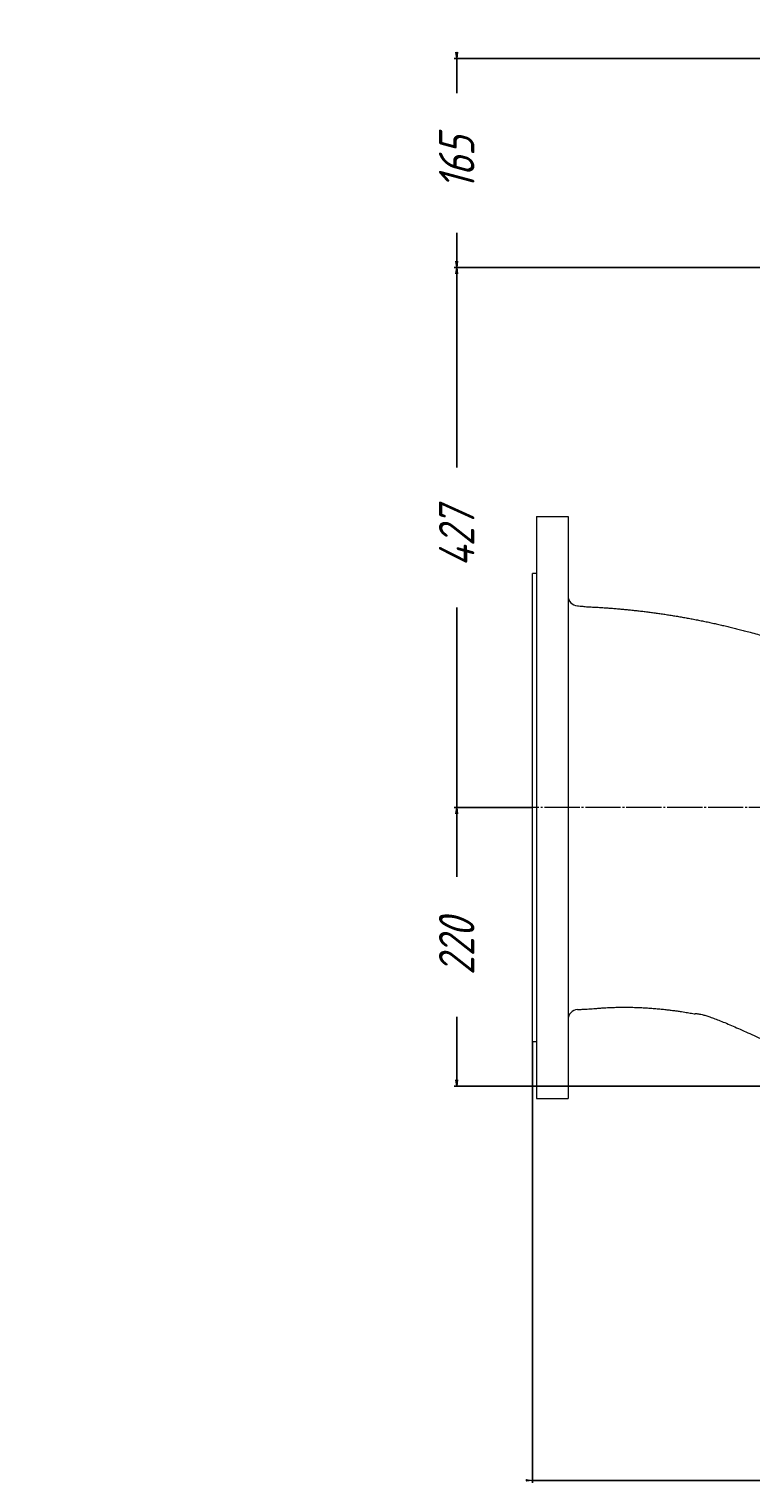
# Model space of a CAD drawing. Header units: millimetres. Extents: x 0 to 2309, y -1629 to 300.
# Tile 2 of 5: x 0 to 571, y -849 to 300. Entities that reach past the tile are written whole.
import ezdxf

# ---------------------------------------------------------------- set-up
doc = ezdxf.new("R2010")
doc.units = ezdxf.units.MM
doc.linetypes.add('K5LT_AXLED', pattern=[32.313825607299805, 27.8138256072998, -1.5, 1.5, -1.5])
doc.linetypes.add('K5LT_THIN', pattern=[0])
doc.layers.add('Системный слой', color=7, linetype='Continuous')
doc.styles.add('KDIMTEXTSTYLE', font='GOST_AU.SHX', dxfattribs={"width": 0.96, "oblique": 15, "height": 5})
doc.dimstyles.new('KDIMSTYLE (1.00)', dxfattribs={"dimtxt": 5, "dimasz": 1, "dimexe": 2, "dimexo": 0, "dimgap": 1, "dimtad": 1, "dimtxsty": 'KDIMTEXTSTYLE', "dimsah": 1, "dimcen": 0, "dimdle": 1, "dimadec": 0, "dimazin": 0, "dimtfac": 0.667, "dimtmove": 0, "dimatfit": 3, "dimfxl": 1, "dimtvp": 1, "dimtolj": 1, "dimtzin": 0, "dimarcsym": 0})

# ---------------------------------------------------------------- blocks, each defined once
blk = doc.blocks.new('U1')
at = {"layer": 'Системный слой', "color": 30, "linetype": 'K5LT_AXLED', "lineweight": 9, "true_color": 0xff8000}
for q in [(823, 299.9999999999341), (361.0000000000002, -315.3117105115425), (1265, -315.3117105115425), (823, -564.0000000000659)]:
    blk.add_line((823, -315.3117105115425), q, dxfattribs=at)
blk = doc.blocks.new('KDIMARROW_01')
at = {"layer": 'Системный слой'}
blk.add_hatch(color=0, dxfattribs=at).paths.add_polyline_path([(0, 0), (-5, 0.658262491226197), (-4.5, 5.51091059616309e-16), (-5, -0.6582624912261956)])
at = {"layer": 'Системный слой', "color": 0, "linetype": 'K5LT_THIN', "lineweight": 9}
for p, q in [((-4.5, 5.51091059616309e-16), (-5, 0.658262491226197)), ((-5, 0.658262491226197), (0, 0)), ((0, 0), (-5, -0.6582624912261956)), ((-5, -0.6582624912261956), (-4.5, 5.51091059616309e-16)), ((0, 0), (-1, 0))]:
    blk.add_line(p, q, dxfattribs=at)

msp = doc.modelspace()

# ---------------------------------------------------------------- linework, layer by layer
at = {"layer": 'Системный слой', "color": 7, "linetype": 'K5LT_THIN', "lineweight": 9}
for p, q in [((401, -85.31171051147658), (426, -85.31171051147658)), ((401, -85.31171051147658), (401, -545.3117105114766)), ((426, -85.31171051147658), (426, -545.3117105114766)), ((401, -130.3117105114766), (398, -130.3117105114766)), ((398, -500.3117105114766), (398, -130.3117105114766)), ((401, -500.3117105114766), (398, -500.3117105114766)), ((401, -545.3117105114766), (426, -545.3117105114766))]:
    msp.add_line(p, q, dxfattribs=at)
for centre, radius, start, end in [((433.9998311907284, -147.8767785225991), 7.999831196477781, 180.0021722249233, 265.8304341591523), ((433.9999999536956, -482.8782451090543), 8, 93.28440210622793, 180.0000001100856)]:
    msp.add_arc(centre, radius, start, end, dxfattribs=at)
for points, knots in [([(433.4181759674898, -155.8554360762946), (434.0162589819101, -155.8887878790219), (435.4373452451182, -155.9954548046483), (437.949871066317, -156.225827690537), (439.4869529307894, -156.4973662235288), (444.549951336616, -156.7206854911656), (447.8773703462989, -156.8785442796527), (451.8045703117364, -157.1153187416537), (455.5105480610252, -157.3584851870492), (459.3027595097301, -157.632835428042), (463.0906671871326, -157.9315311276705), (466.8943496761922, -158.256376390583), (470.7082327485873, -158.6070180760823), (474.5343072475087, -158.9842993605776), (478.3713460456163, -159.3882818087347), (482.2192738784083, -159.8190127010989), (486.0781003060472, -160.2765549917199), (489.9479443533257, -160.7618042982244), (493.828467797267, -161.2746522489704), (497.7193659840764, -161.8148997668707), (501.6210002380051, -162.3834542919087), (505.5327720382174, -162.980406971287), (509.4545239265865, -163.6053702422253), (513.3865116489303, -164.2593002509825), (517.3281856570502, -164.9422161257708), (521.2794986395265, -165.6537351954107), (525.2404383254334, -166.3950213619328), (529.2107134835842, -167.1654555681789), (533.1904561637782, -167.9656188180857), (537.1791167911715, -168.7957263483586), (541.1769150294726, -169.6555575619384), (545.1834144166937, -170.5458707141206), (549.198787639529, -171.4662096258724), (553.2225962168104, -172.4172785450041), (557.2550248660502, -173.3988407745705), (561.2956407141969, -174.4111911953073), (565.5626838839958, -175.5107845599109), (570.4037412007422, -176.795528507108), (575.6546837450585, -178.2375462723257), (580.492082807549, -179.6129718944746), (583.4086538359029, -180.4646254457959), (584.5672136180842, -180.8064894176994)], [0, 0, 0, 0, 0.565009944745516, 1.130019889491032, 1.789368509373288, 2.971243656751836, 4.009030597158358, 5.025353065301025, 6.057866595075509, 7.094269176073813, 8.134327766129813, 9.178055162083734, 10.22546471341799, 11.27693760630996, 12.33209699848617, 13.3909553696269, 14.45357020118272, 15.5202616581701, 16.59070413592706, 17.66491119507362, 18.74325785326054, 19.82541078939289, 20.91138427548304, 22.00152306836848, 23.0955264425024, 24.19343637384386, 25.29551857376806, 26.40152657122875, 27.51166358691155, 28.62585511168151, 29.74411987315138, 30.86656114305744, 31.99310553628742, 33.12387032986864, 34.25881490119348, 35.39798389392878, 36.54146325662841, 37.8739190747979, 39.50728761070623, 41.00891896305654, 42.00000000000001, 42.00000000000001, 42.00000000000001, 42.00000000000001]), ([(433.5416620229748, -474.8913855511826), (433.5836381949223, -474.8889767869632), (433.7070823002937, -474.8818794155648), (433.9998249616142, -474.864978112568), (434.5846874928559, -474.8310482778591), (435.7119210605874, -474.7666650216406), (437.6306751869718, -474.6650940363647), (442.0531969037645, -474.5055017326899), (445.414653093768, -474.2474861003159), (449.6869995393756, -473.8549135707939), (453.0635592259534, -473.6144573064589), (457.1406011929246, -473.3687757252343), (461.5786806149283, -473.1806420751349), (466.05744335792, -473.063324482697), (470.5555087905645, -473.0203032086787), (475.0813019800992, -473.0512908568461), (479.6358121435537, -473.1570726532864), (484.221055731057, -473.3380452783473), (488.8006365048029, -473.5926258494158), (493.2558165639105, -473.9105944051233), (497.4751839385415, -474.2742885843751), (501.392046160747, -474.6649043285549), (505.0278566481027, -475.0724192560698), (508.402081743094, -475.4886524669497), (511.5335202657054, -475.9073283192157), (514.3676909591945, -476.312624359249), (516.9960931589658, -476.7113573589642), (519.3514741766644, -477.0830948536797), (521.5914133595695, -477.4629501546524), (523.5043329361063, -477.7651809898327), (525.1576571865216, -478.1413743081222), (526.338231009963, -478.1923892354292), (526.836475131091, -478.0988724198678), (527.2812172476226, -478.096859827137), (527.8940619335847, -478.1198968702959), (528.84672669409, -478.2249432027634), (530.2761663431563, -478.4699563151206), (532.3305936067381, -478.9334129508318), (535.0342321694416, -479.6958325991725), (538.3594340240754, -480.7709930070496), (542.1785810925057, -482.1487971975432), (546.4989259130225, -483.8261124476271), (551.3074852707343, -485.8066955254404), (556.5674963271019, -488.0584981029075), (562.2285747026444, -490.5476750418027), (568.3012510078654, -493.2575978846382), (574.8151807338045, -496.1762282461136), (581.7741240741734, -499.2734909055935), (588.8269512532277, -502.3600967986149), (595.1331703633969, -505.0518437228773), (598.9963428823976, -506.6594319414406), (600.5847538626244, -507.3117105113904)], [0, 0, 0, 0, 0.0374373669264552, 0.1123121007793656, 0.2620615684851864, 0.5615605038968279, 1.123121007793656, 2.246242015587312, 3.934399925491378, 4.798370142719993, 5.764319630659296, 7.096867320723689, 8.434450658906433, 9.777884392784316, 11.12822823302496, 12.48662430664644, 13.8540016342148, 15.2312960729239, 16.61942054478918, 17.98487620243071, 19.25398118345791, 20.43363484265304, 21.5300844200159, 22.54904381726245, 23.495780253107, 24.37517766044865, 25.12878470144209, 25.88650063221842, 26.53551775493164, 27.13498058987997, 27.75493234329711, 28.0291910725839, 28.12405079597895, 28.218910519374, 28.4086299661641, 28.69320913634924, 29.08579527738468, 29.70571736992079, 30.57837294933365, 31.62572201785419, 32.84647575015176, 34.23982490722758, 35.80194489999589, 37.52980355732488, 39.3948414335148, 41.373050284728, 43.51988888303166, 45.82372188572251, 48.23328658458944, 50.45323497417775, 52, 52, 52, 52])]:
    msp.add_open_spline(points, degree=3, knots=knots, dxfattribs=at)

# ---------------------------------------------------------------- block references
at = {"layer": 'Системный слой'}
msp.add_blockref('U1', (0, 0), dxfattribs=at)

# ---------------------------------------------------------------- dimensions: what is measured, and where the dimension line sits
at = {"layer": 'Системный слой', "color": 7}
for base, p1, p2, location in [((338.0000000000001, 111.6882894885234), (818, 276.6882894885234), (720.7, 111.6882894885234), (338.0000000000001, 194.1882894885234)), ((338.0000000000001, -315.3117105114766), (720.7, 111.6882894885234), (398, -315.3117105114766), (338.0000000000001, -101.8117105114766)), ((338.0000000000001, -315.3117105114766), (638, -535.3117105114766), (398, -315.3117105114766), (338.0000000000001, -425.3117105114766))]:
    msp.add_linear_dim(base=base, p1=p1, p2=p2, angle=90, location=location, dimstyle='KDIMSTYLE (1.00)', override={"dimexo": 0, "dimpost": '\\H28.0;\\W0.965;\\Q15;<>', "dimblk1": 'KDIMARROW_01', "dimblk2": 'KDIMARROW_01', "dimse1": 0, "dimse2": 0, "dimclrt": 7, "dimtolj": 1}, dxfattribs=at).render()
msp.add_linear_dim(base=(398, -847), p1=(1248, -500.3117105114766), p2=(398, -500.3117105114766), location=(823, -847), dimstyle='KDIMSTYLE (1.00)', override={"dimexo": 0, "dimpost": '\\H28.0;\\W0.965;\\Q15;<>', "dimblk1": 'KDIMARROW_01', "dimblk2": 'KDIMARROW_01', "dimse1": 0, "dimse2": 0, "dimclrt": 7, "dimtolj": 1}, dxfattribs=at).render()

doc.saveas('drawing.dxf')
